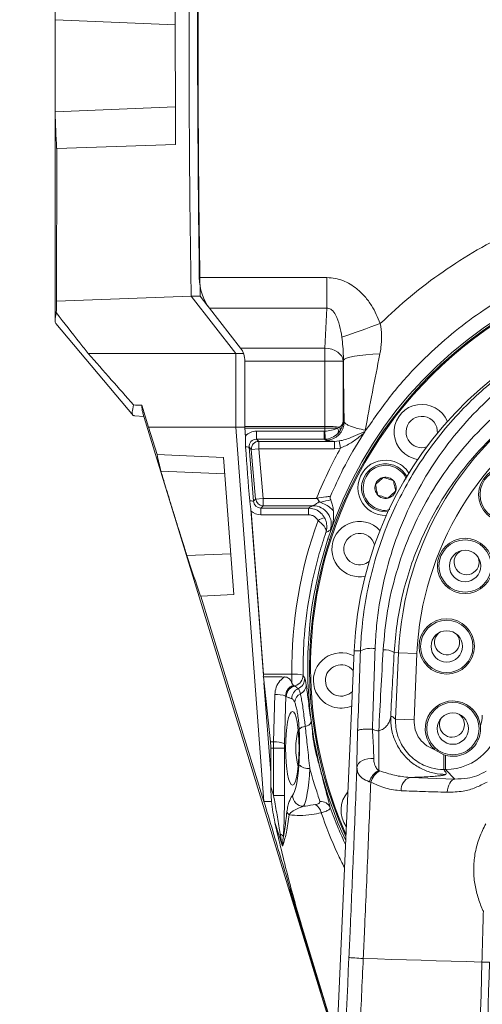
# Model space of a CAD drawing. Header units: millimetres. Extents: x 0 to 16820, y 0 to 11880.
# Tile 23 of 122: x 2530 to 2656, y 7948 to 8215. Entities that reach past the tile are written whole.
import ezdxf

# ---------------------------------------------------------------- set-up
doc = ezdxf.new("R2010")
doc.units = ezdxf.units.MM
doc.header["$LTSCALE"] = 20
doc.linetypes.add('PHANTOM', pattern=[12.7, 6.35, -1.27, 1.27, -1.27, 1.27, -1.27])

msp = doc.modelspace()

# ---------------------------------------------------------------- linework, layer by layer
at = {"color": 7, "linetype": 'Continuous', "lineweight": 0}
for p, q in [((2572.3, 8223.89), (2572.4, 8181.1)), ((2539.78, 8220.26), (2539.78, 8133.44)), ((2572.4, 8181.1), (2540.22, 8180.08)), ((2540.2, 8138.65), (2540.22, 8180.08)), ((2576.67, 8139.99), (2540.2, 8138.65)), ((2579.1, 8140.04), (2576.67, 8139.99)), ((2576.67, 8139.99), (2588.8, 8124.47)), ((2581.24, 8137.3), (2579.1, 8140.04)), ((2581.64, 8136.75), (2590.1, 8125.93)), ((2539.98, 8132.61), (2561.05, 8107.6)), ((2588.8, 8124.47), (2548.79, 8124.47)), ((2590.87, 8124.51), (2588.8, 8124.47)), ((2588.8, 8124.47), (2588.8, 8104.47)), ((2591.23, 8104.47), (2591.23, 8122.81)), ((2591.24, 8122.39), (2591.24, 8104.71)), ((2563.31, 8110.43), (2565.16, 8104.47)), ((2561.3, 8107.58), (2563.9, 8107.36)), ((2563.59, 8108.34), (2615.61, 7938.81)), ((2565.16, 8104.47), (2567.43, 8097.07)), ((2588.8, 8104.47), (2565.16, 8104.47)), ((2591.23, 8104.47), (2588.8, 8104.47)), ((2588.8, 8104.47), (2596.43, 8002.99)), ((2591.43, 8101.72), (2591.23, 8104.47)), ((2591.26, 8104.23), (2591.42, 8102.1)), ((2623.38, 8102.73), (2623.77, 8103.27)), ((2624.01, 8103.57), (2623.77, 8103.27)), ((2585.48, 8096.24), (2567.43, 8097.07)), ((2588.27, 8059.1), (2585.48, 8096.24)), ((2636.91, 8096.05), (2638.14, 8095.77)), ((2596.29, 8037.22), (2592.9, 8082.17)), ((2592.95, 8081.77), (2596.28, 8037.54)), ((2609.69, 8083.2), (2596.17, 8083.2)), ((2579.27, 8058.67), (2588.27, 8059.1)), ((2579.27, 8058.67), (2596.43, 8002.99)), ((2620.88, 8043.91), (2606.89, 7729.47)), ((2596.26, 8036.82), (2598.18, 8019.21)), ((2598.27, 8010.82), (2596.44, 8035.18)), ((2604.03, 8035.14), (2604.34, 8034.55)), ((2598.27, 8017.47), (2598.27, 8007.04)), ((2642.78, 8017.08), (2645.2, 8015.69)), ((2645.2, 8015.69), (2645.66, 8015.55)), ((2598.49, 8003.01), (2596.43, 8002.99)), ((2612, 7951.03), (2603.44, 7979.33)), ((2614.68, 7942.64), (2607.11, 7967.72))]:
    msp.add_line(p, q, dxfattribs=at)
at = {"color": 8, "linetype": 'Continuous', "lineweight": 0}
for p, q in [((2539.83, 8214.96), (2572.33, 8213.59)), ((2539.83, 8189.98), (2572.38, 8191.34)), ((2578.9, 8145.03), (2613.52, 8145.03)), ((2613.52, 8145.03), (2613.52, 8136.75)), ((2613.52, 8136.75), (2581.64, 8136.75)), ((2612.95, 8125.93), (2613.52, 8136.75)), ((2590.1, 8125.93), (2612.95, 8125.93)), ((2612.95, 8125.93), (2612.95, 8122.39)), ((2612.95, 8122.39), (2591.24, 8122.39)), ((2617.95, 8122.39), (2612.95, 8122.39)), ((2612.95, 8104.71), (2612.95, 8122.39)), ((2617.96, 8122.66), (2617.95, 8122.39)), ((2617.95, 8122.39), (2617.95, 8106.11)), ((2617.95, 8106.11), (2618.18, 8105.95)), ((2591.24, 8104.71), (2612.95, 8104.71)), ((2612.95, 8104.23), (2591.26, 8104.23)), ((2594.39, 8103.41), (2594.39, 8101.22)), ((2594.39, 8103.41), (2612.8, 8103.41)), ((2612.8, 8103.41), (2612.8, 8101.22)), ((2612.95, 8104.71), (2612.95, 8104.23)), ((2612.95, 8104.71), (2612.95, 8104.23)), ((2612.95, 8103.42), (2612.95, 8104.23)), ((2616.35, 8104.23), (2616.95, 8104.49)), ((2617.01, 8103.38), (2616.42, 8102.7)), ((2594.39, 8101.22), (2595, 8100.66)), ((2612.8, 8101.22), (2594.39, 8101.22)), ((2595, 8098.67), (2595, 8100.66)), ((2595, 8100.66), (2615.54, 8100.66)), ((2613.19, 8100.96), (2612.8, 8101.22)), ((2615.54, 8100.66), (2616.82, 8100.76)), ((2615.54, 8098.67), (2615.54, 8100.66)), ((2617.17, 8098.81), (2616.82, 8100.76)), ((2593, 8098.49), (2592.38, 8099.06)), ((2592.38, 8099.06), (2593.61, 8084.41)), ((2593, 8098.49), (2595, 8098.67)), ((2594.18, 8085.03), (2593, 8098.49)), ((2615.54, 8098.67), (2595, 8098.67)), ((2595, 8098.67), (2596.17, 8085.2)), ((2617.17, 8098.81), (2615.54, 8098.67)), ((2568.5, 8092.6), (2585.81, 8091.84)), ((2593.61, 8084.41), (2594.18, 8085.03)), ((2594.18, 8085.03), (2596.17, 8085.2)), ((2596.17, 8083.2), (2596.17, 8085.2)), ((2596.17, 8085.2), (2610.81, 8085.2)), ((2596.17, 8083.2), (2595.59, 8082.57)), ((2595.59, 8082.57), (2608.47, 8082.57)), ((2595.59, 8080.76), (2595.59, 8082.57)), ((2608.47, 8080.76), (2608.47, 8082.57)), ((2608.47, 8080.76), (2595.59, 8080.76)), ((2613.79, 8074.23), (2614.26, 8074.08)), ((2575.53, 8069.71), (2587.44, 8070.19)), ((2622.59, 8043.83), (2620.88, 8043.91)), ((2631.74, 8043.43), (2632.94, 8043.37)), ((2632.14, 8025.38), (2632.94, 8043.37)), ((2637.92, 8043.15), (2632.94, 8043.37)), ((2637.92, 8043.15), (2637.12, 8025.16)), ((2596.28, 8037.54), (2604.03, 8037.54)), ((2604.03, 8035.14), (2604.03, 8037.54)), ((2604.76, 8034.34), (2604.4, 8034.24)), ((2599.05, 8019.18), (2599.37, 8032.04)), ((2602.32, 8031.63), (2602, 8018.77)), ((2637.12, 8025.16), (2632.14, 8025.38)), ((2598.18, 8019.21), (2599.05, 8019.18)), ((2598.27, 8017.47), (2599.03, 8017.47)), ((2599.03, 8017.47), (2601.98, 8017.47)), ((2599.03, 8004.68), (2599.03, 8017.47)), ((2601.98, 8017.47), (2601.98, 8004.68)), ((2645.2, 8015.69), (2645.2, 8011.72)), ((2645.66, 8015.55), (2645.66, 8011.72)), ((2627.57, 8011.44), (2627.85, 8011.35)), ((2645.66, 8011.72), (2645.2, 8011.72)), ((2648.19, 8009.12), (2645.66, 8011.72)), ((2625.39, 8008.29), (2625, 8008.4)), ((2635.95, 8009.54), (2648.19, 8009.12)), ((2599.03, 8004.68), (2601.98, 8004.68)), ((2601.46, 7990.92), (2599.38, 7997.33)), ((2603.67, 7977.89), (2603.88, 7977.88)), ((2614.67, 7943.03), (2607.11, 7967.72)), ((2623.35, 7960.47), (2623.35, 7960.47)), ((2655.54, 7959.49), (2655.54, 7959.49)), ((2610.06, 7957.06), (2610.18, 7957.06))]:
    msp.add_line(p, q, dxfattribs=at)
at = {"color": 7, "linetype": 'Continuous', "lineweight": 0, "flags": 128}
for points in [[(2576.21, 8244.02), (2576.15, 8231.02), (2576.13, 8218.01), (2576.14, 8205.01), (2576.18, 8192), (2576.25, 8179), (2576.36, 8166), (2576.5, 8152.99), (2576.67, 8139.99)], [(2579.1, 8140.04), (2578.92, 8153.04), (2578.79, 8166.03), (2578.68, 8179.03), (2578.61, 8192.02), (2578.57, 8205.02), (2578.56, 8218.02), (2578.58, 8231.01), (2578.64, 8244.01)]]:
    msp.add_lwpolyline(points, dxfattribs=at)
at = {"color": 8, "linetype": 'Continuous', "lineweight": 0, "flags": 128}
for points in [[(2617.95, 8122.39), (2617.82, 8123.07), (2617.52, 8123.72), (2617.04, 8124.32), (2616.42, 8124.85), (2615.67, 8125.29), (2614.82, 8125.62), (2613.91, 8125.84), (2612.95, 8125.93)], [(2627.86, 8124.35), (2625.91, 8124.26), (2624.08, 8124.13), (2622.41, 8123.95), (2620.96, 8123.74), (2619.75, 8123.5), (2618.84, 8123.23), (2618.23, 8122.95), (2617.96, 8122.66)], [(2626.21, 8014.7), (2625.39, 8014.72), (2624.57, 8014.63), (2623.81, 8014.44), (2623.11, 8014.15), (2622.53, 8013.77), (2622.07, 8013.31), (2621.77, 8012.81), (2621.63, 8012.28)], [(2598.27, 8007.04), (2598.93, 8005), (2599.03, 8004.68)], [(2648.19, 8009.12), (2647.81, 8009.02), (2647.45, 8008.81), (2647.11, 8008.47), (2646.81, 8008.03), (2646.55, 8007.5), (2646.34, 8006.89), (2646.19, 8006.23), (2646.1, 8005.53)], [(2623.35, 7960.47), (2627.19, 7960.36), (2631.09, 7960.24), (2635.04, 7960.12), (2639.04, 7959.99), (2643.09, 7959.87), (2647.19, 7959.75), (2651.34, 7959.62), (2655.54, 7959.49)]]:
    msp.add_lwpolyline(points, dxfattribs=at)
at = {"color": 7, "linetype": 'Continuous', "lineweight": 0}
for centre, radius in [((2662.15, 8086.23), 7.5), ((2650.97, 8066.87), 7.5), ((2650.97, 8066.87), 4.25), ((2645.99, 8045.07), 7.5), ((2645.99, 8045.07), 4.25), ((2647.66, 8022.78), 4.25)]:
    msp.add_circle(centre, radius, dxfattribs=at)
at = {"color": 8, "linetype": 'Continuous', "lineweight": 0}
for centre in [(2662.15, 8086.23), (2650.97, 8066.87), (2645.99, 8045.07), (2647.66, 8022.78)]:
    msp.add_circle(centre, 7.1, dxfattribs=at)
at = {"color": 7, "linetype": 'Continuous', "lineweight": 30}
for centre, radius, start, end in [((2720.78, 7139.47), 1875.82, 300, 180), ((1820.78, 7139.47), 975.82, 25.3311, 79.6689)]:
    msp.add_arc(centre, radius, start, end, dxfattribs=at)
at = {"color": 7, "linetype": 'PHANTOM', "lineweight": 30}
msp.add_arc((2720.78, 7139.47), 1203.01, 352.93959, 127.06041, dxfattribs=at)
at = {"color": 7, "linetype": 'Continuous', "lineweight": 0}
for centre, radius, start, end in [((2720.78, 8039.47), 112, 335.7818, 204.2182), ((2720.78, 8039.47), 112.5, 342, 162), ((2720.78, 8039.47), 111.7, 336.0886, 162), ((2720.78, 8039.47), 100, 2.5473, 177.4527), ((2639.22, 8103.19), 7.5, 22.3297, 252), ((2639.22, 8103.19), 4.25, 355.8872, 252), ((2639.22, 8103.19), 4.25, 252, 288.1128), ((2629.4, 8088.06), 7.5, 72, 271.6703), ((2629.4, 8088.06), 7.5, 32.3297, 72), ((2629.4, 8088.06), 6.5, 27.8918, 162), ((2629.4, 8088.06), 6.5, 162, 276.1082), ((2629.4, 8088.06), 2.89, 102, 162), ((2629.4, 8088.06), 2.89, 42, 102), ((2629.4, 8088.06), 2.89, 342, 42), ((2629.4, 8088.06), 2.89, 162, 222), ((2629.4, 8088.06), 2.89, 282, 342), ((2629.4, 8088.06), 2.89, 222, 282), ((2622.35, 8071.45), 7.5, 42.3297, 252), ((2720.78, 8039.47), 112.5, 162, 204.7187), ((2720.78, 8039.47), 111.7, 162, 203.9114), ((2622.35, 8071.45), 4.25, 15.8872, 252), ((2651.39, 8067.91), 3.4, 114.7273, 21.5584), ((2622.35, 8071.45), 4.25, 252, 308.1128), ((2622.35, 8071.45), 7.5, 252, 281.6703), ((2646.09, 8046.19), 3.4, 131.8702, 38.7013), ((2617.35, 8035.85), 7.5, 62.4142, 252), ((2617.35, 8035.85), 4.25, 39.1326, 252), ((2617.35, 8035.85), 4.25, 252, 315.7728), ((2617.35, 8035.85), 7.5, 252, 292.4912), ((2647.66, 8022.78), 7.5, 5.6563, 229.4027), ((2647.42, 8023.87), 3.4, 149.013, 55.8441), ((2624.84, 8017.47), 19.77, 165.3295, 194.6705), ((2624.82, 8000.69), 7.5, 138.7681, 216.1373)]:
    msp.add_arc(centre, radius, start, end, dxfattribs=at)
at = {"color": 8, "linetype": 'Continuous', "lineweight": 0}
for centre, radius, start, end in [((2520.84, 8419.53), 306.27, 288.408, 290.4757), ((2720.78, 8039.47), 87.93, 119.9393, 177.4527), ((2720.78, 8039.47), 82.94, 119.9393, 177.4527), ((2613.18, 8105.96), 5.01, 270.1443, 359.8993), ((2486.35, 8096.51), 126.79, 2.1328, 3.1225), ((2615.18, 8103.41), 1.42, 330.131, 35.1243), ((2615.9, 8103.88), 1.21, 335.4797, 30.3071), ((2595, 8098.66), 2, 90.0912, 184.9088), ((2591.73, 8096.91), 2.25, 73.1087, 97.9145), ((2592.91, 8081.98), 2.53, 73.9835, 98.083), ((2596.18, 8085.21), 2, 185.0733, 269.9267), ((2609.68, 8078.2), 5.01, 340.9535, 89.7894), ((2614.63, 8073.46), 6.73, 105.2759, 121.5859), ((2625.5, 8038.39), 6.17, 79.8926, 118.106), ((2629.17, 8039.45), 4.74, 57.162, 95.1292), ((2604.85, 8028.55), 9.02, 76.0149, 95.1779), ((2604.02, 8037.27), 3.01, 285.9553, 0.6284), ((2604.49, 8036.38), 3, 294.104, 1.0885), ((2605.53, 8031.42), 3.04, 111.7872, 179.3119), ((2602.81, 8034.09), 1.6, 5.5644, 16.9295), ((2605.11, 8034.74), 2.77, 295.6026, 359.3315), ((2599.74, 8023.97), 8.08, 71.3889, 92.6188), ((2602.7, 8031.85), 0.447, 210.3243, 242.4258), ((2607.01, 8030.9), 3.03, 115.2866, 179.5957), ((2607.75, 8029.63), 2.99, 118.8408, 174.6559), ((2607.82, 8020.83), 2.56, 94.48, 135.8325), ((2607.4, 8025.46), 2.08, 276.118, 334.2821), ((2669.01, 8017.47), 69.98, 178.5951, 180.0027), ((2599.42, 8011.11), 8.08, 71.3862, 92.6191), ((2655.09, 8017.47), 53.11, 178.5951, 180.0027), ((2608.58, 8015.92), 3.95, 227.482, 274.1323), ((2630.67, 8006.56), 5.56, 120.5455, 161.9181), ((2637.18, 8006.24), 3.53, 110.4478, 184.6402), ((2607.23, 8004.79), 3.07, 182.1163, 267.9584), ((2608.58, 7999.39), 3.4, 9.8191, 56.7658), ((2611.81, 8000.23), 2.82, 23.3539, 94.6545), ((2604.12, 8000.8), 1.57, 200.1288, 238.4294), ((2600.35, 7992.72), 1.56, 30.6306, 71.2798)]:
    msp.add_arc(centre, radius, start, end, dxfattribs=at)
at = {"color": 7, "linetype": 'Continuous', "lineweight": 0}
for centre, major_axis, ratio, start_param, end_param in [((5703.57, 8214.47), (0, 4000), 0.781286, 1.562859, 1.588157), ((6100.78, 9096.91), (3553.05, 963), 0.246973, 3.07976, 3.090395), ((2588.27, 8145.24), (0, 12), 0.781286, 1.588157, 2.356194), ((6100.78, 6377.26), (3393.02, -2317.26), 0.466421, 3.434601, 3.436053), ((2587.33, 8122.39), (0, 5), 0.781286, 4.712389, 5.497787), ((2711.4, 10109.47), (2579.1, 0), 0.776372, 4.654055, 4.654936), ((2595.15, 8104.71), (0, 5), 0.781286, 1.570797, 1.666789), ((2587.56, 8132.58), (-22.45, 285.69), 0.004318, 4.542904, 4.594742), ((5936.21, 7575.8), (3369.54, -548.12), 0.141814, 3.196107, 3.204896), ((6543.37, 9693.97), (3953.18, 1663.61), 0.342653, 3.113034, 3.120949), ((2593.94, 8037.25), (0, 3), 0.781286, 4.567599, 4.808382), ((4300.84, 8037.25), (1775.36, -0.41), 0.001674, 3.424927, 3.436275), ((2584.1, 8017.47), (0, 15.11), 0.938259, 4.712389, 4.827845), ((6004.37, 7666.43), (3400.95, -315.46), 0.060672, 3.153896, 3.16068), ((6672.12, 10113.69), (3996.92, 2304.59), 0.400642, 3.054536, 3.057899)]:
    msp.add_ellipse(centre, major_axis=major_axis, ratio=ratio, start_param=start_param, end_param=end_param, dxfattribs=at)
at = {"color": 8, "linetype": 'Continuous', "lineweight": 0}
for centre, major_axis, ratio, start_param, end_param in [((2612.95, 8106.11), (5, 0.23), 0.577849, 5.611742, 6.204505), ((2612.95, 8106.11), (4.41, 2.44), 0.962741, 5.168857, 5.76162), ((2594.38, 8099.42), (3.83, 1.16), 0.995826, 1.274523, 2.109152), ((2612.81, 8106.4), (2.84, 0.97), 0.994796, 4.380812, 4.431104), ((2612.95, 8104.23), (5, -0.03), 0.096064, 0.645611, 1.571284), ((2612.43, 8000.37), (-0.53, -104.33), 0.095845, 3.141835, 3.142076), ((2612.96, 8106.11), (5, 0.21), 0.53743, 4.686664, 5.433263), ((2612.95, 8104.23), (5, 0), 0.000222, 0.82468, 1.571038), ((2612.43, 8000.37), (0.52, 103.86), 0.048143, 0.000242, 0.000484), ((2594.38, 8099.23), (1.96, 0.44), 0.99222, 1.348697, 3.00543), ((2612.81, 8106.21), (4.52, 2.14), 0.99658, 4.268968, 4.31926), ((2612.96, 8106.11), (4.42, 2.43), 0.959131, 4.244115, 4.990714), ((2595.61, 8084.59), (0.91, 1.8), 0.988272, 2.12456, 3.606973), ((2595.61, 8084.78), (1.72, 3.63), 0.994568, 2.857409, 3.580983), ((2720.78, 8039.16), (0, 116.76), 0.999987, 1.22088, 1.584734), ((2601.46, 7959.47), (18.56, 420), 0.051859, 4.865709, 4.91847), ((2597.47, 7959.64), (18.56, 416), 0.052356, 4.865753, 4.918514), ((2646.43, 7959.47), (18.6, 420), 0.051983, 1.370041, 1.423237), ((2649.42, 7959.33), (18.6, 417), 0.052356, 1.370074, 1.412576), ((2645.63, 8026.72), (-10.46, 10.77), 0.999109, 2.371694, 3.911491), ((2645.63, 8026.72), (6.99, -7.19), 0.99734, 0.474745, 0.769898), ((2603.75, 8017.47), (0, 13), 0.176327, 3.323359, 4.362485), ((2606.71, 8017.47), (0, 16), 0.143266, 3.323359, 4.362485)]:
    msp.add_ellipse(centre, major_axis=major_axis, ratio=ratio, start_param=start_param, end_param=end_param, dxfattribs=at)
at = {"color": 7, "linetype": 'Continuous', "lineweight": 0}
msp.add_ellipse((2604.14, 8017.47), major_axis=(0, 10), ratio=0.182584, dxfattribs=at)
for points, knots in [([(2539.83, 8189.98), (2539.82, 8190.18), (2539.82, 8190.65), (2539.81, 8191.78), (2539.8, 8193.25), (2539.8, 8194.93), (2539.79, 8196.73), (2539.79, 8199.15), (2539.79, 8202.28), (2539.79, 8205.86), (2539.79, 8209.16), (2539.8, 8211.65), (2539.81, 8213.41), (2539.82, 8214.4), (2539.83, 8214.81), (2539.83, 8214.96)], [0, 0, 0, 0, 0.059617, 0.136308, 0.212922, 0.274026, 0.335071, 0.397599, 0.495314, 0.593109, 0.690357, 0.798536, 0.877739, 0.957022, 1, 1, 1, 1]), ([(2781.63, 8138.77), (2778, 8140.86), (2770.73, 8145.04), (2759.06, 8149.77), (2747.9, 8153.04), (2737.41, 8154.99), (2727.73, 8155.98), (2718, 8156.16), (2708.28, 8155.53), (2698.63, 8154.06), (2689.12, 8151.78), (2679.83, 8148.72), (2670.85, 8144.89), (2662.24, 8140.31), (2654.03, 8135.01), (2646.3, 8129.05), (2638.54, 8121.92), (2630.9, 8113.53), (2626.31, 8106.89), (2624.01, 8103.57)], [0, 0, 0, 0, 0.070161, 0.1405324, 0.2106951, 0.2649551, 0.3194073, 0.3738596, 0.4281199, 0.482633, 0.5373416, 0.5920493, 0.6465615, 0.7009903, 0.7556155, 0.8102397, 0.8646671, 0.9323337, 1, 1, 1, 1]), ([(2540, 8132.64), (2539.89, 8132.87), (2539.65, 8133.34), (2539.96, 8134.75), (2540.13, 8135.48)], [0, 0, 0, 0, 0.477848, 1, 1, 1, 1]), ([(2548.79, 8124.47), (2548.02, 8125.44), (2545.12, 8129.11), (2542.24, 8132.78), (2540.13, 8135.48)], [0, 0, 0, 0, 0.264802, 1, 1, 1, 1]), ([(2561.04, 8110.53), (2559.03, 8112.81), (2554.95, 8117.45), (2550.87, 8122.1), (2548.79, 8124.47)], [0, 0, 0, 0, 0.491377, 1, 1, 1, 1]), ([(2561.04, 8110.53), (2560.9, 8109.84), (2560.63, 8108.45), (2560.78, 8107.62), (2561.19, 8107.68), (2561.31, 8107.7)], [0, 0, 0, 0, 0.417517, 0.834969, 1, 1, 1, 1]), ([(2563.63, 8108.36), (2563.59, 8108.46), (2563.41, 8108.88), (2563.35, 8109.76), (2563.31, 8110.43)], [0, 0, 0, 0, 0.245081, 1, 1, 1, 1]), ([(2623.91, 8103.71), (2623.91, 8103.7), (2623.94, 8103.66), (2623.98, 8103.61), (2624.01, 8103.57)], [0, 0, 0, 0, 0.088926, 1, 1, 1, 1]), ([(2591.42, 8099.14), (2591.41, 8099.63), (2591.4, 8100.62), (2591.41, 8101.61), (2591.42, 8102.1)], [0, 0, 0, 0, 0.499016, 1, 1, 1, 1]), ([(2623.38, 8102.73), (2621.46, 8099.56), (2618.15, 8094.07), (2615.55, 8088.22), (2614.46, 8085.76)], [0, 0, 0, 0, 0.579284, 1, 1, 1, 1]), ([(2575.53, 8069.71), (2575.45, 8069.93), (2575.24, 8070.58), (2574.77, 8072.07), (2574.15, 8074.07), (2573.5, 8076.17), (2572.92, 8078.04), (2572.34, 8079.92), (2571.65, 8082.14), (2571.06, 8084.09), (2570.37, 8086.35), (2569.72, 8088.48), (2569.14, 8090.4), (2568.79, 8091.57), (2568.59, 8092.25), (2568.53, 8092.49), (2568.5, 8092.6)], [0, 0, 0, 0, 0.054109, 0.15867, 0.263114, 0.333812, 0.40443, 0.460152, 0.515816, 0.609545, 0.63244, 0.727562, 0.822388, 0.884959, 0.947607, 1, 1, 1, 1]), ([(2628.8, 8090.88), (2628.41, 8090.53), (2627.7, 8089.89), (2626.98, 8089.25), (2626.65, 8088.95)], [0, 0, 0, 0, 0.534747, 1, 1, 1, 1]), ([(2631.54, 8089.99), (2631.05, 8090.15), (2630.14, 8090.45), (2629.22, 8090.74), (2628.8, 8090.88)], [0, 0, 0, 0, 0.5347467, 1, 1, 1, 1]), ([(2632.14, 8087.16), (2632.04, 8087.67), (2631.84, 8088.61), (2631.64, 8089.55), (2631.54, 8089.99)], [0, 0, 0, 0, 0.534747, 1, 1, 1, 1]), ([(2626.65, 8088.95), (2626.76, 8088.44), (2626.96, 8087.5), (2627.16, 8086.56), (2627.25, 8086.12)], [0, 0, 0, 0, 0.534747, 1, 1, 1, 1]), ([(2630, 8085.23), (2630.38, 8085.58), (2631.1, 8086.22), (2631.81, 8086.87), (2632.14, 8087.16)], [0, 0, 0, 0, 0.534747, 1, 1, 1, 1]), ([(2592.95, 8081.77), (2592.88, 8082.22), (2592.74, 8083.12), (2592.62, 8084.03), (2592.56, 8084.48)], [0, 0, 0, 0, 0.500611, 1, 1, 1, 1]), ([(2610.81, 8085.2), (2610.77, 8085.23), (2610.72, 8085.25), (2610.67, 8085.27), (2610.67, 8085.28)], [0, 0, 0, 0, 0.892394, 1, 1, 1, 1]), ([(2610.81, 8085.2), (2610.87, 8085.16), (2611.09, 8084.99), (2611.26, 8084.63), (2611.4, 8084.39), (2611.45, 8084.3)], [0, 0, 0, 0, 0.205649, 0.715049, 1, 1, 1, 1]), ([(2614.52, 8084.77), (2614.48, 8084.86), (2614.38, 8085.05), (2614.35, 8085.38), (2614.4, 8085.62), (2614.45, 8085.74), (2614.46, 8085.76)], [0, 0, 0, 0, 0.271588, 0.615673, 0.959622, 1, 1, 1, 1]), ([(2614.52, 8084.77), (2614.68, 8084.39), (2615.03, 8083.59), (2615.18, 8082.57), (2615.24, 8081.97), (2615.25, 8081.81)], [0, 0, 0, 0, 0.411484, 0.841746, 1, 1, 1, 1]), ([(2627.25, 8086.12), (2627.74, 8085.97), (2628.66, 8085.67), (2629.57, 8085.37), (2630, 8085.23)], [0, 0, 0, 0, 0.534747, 1, 1, 1, 1]), ([(2611.45, 8084.3), (2611.47, 8084.28), (2611.51, 8084.22), (2611.59, 8084.18), (2611.64, 8084.16), (2611.66, 8084.15)], [0, 0, 0, 0, 0.351325, 0.802403, 1, 1, 1, 1]), ([(2611.66, 8084.15), (2612.18, 8083.94), (2613.22, 8083.52), (2614.47, 8082.66), (2615.02, 8082.07), (2615.25, 8081.81)], [0, 0, 0, 0, 0.362803, 0.72559, 1, 1, 1, 1]), ([(2615.25, 8081.81), (2615.3, 8081.06), (2615.39, 8079.55), (2615.03, 8078.08), (2614.85, 8077.33)], [0, 0, 0, 0, 0.494019, 1, 1, 1, 1]), ([(2602, 8036.78), (2602.21, 8036.77), (2602.63, 8036.74), (2603.17, 8036.46), (2603.61, 8035.98), (2603.87, 8035.51), (2603.99, 8035.23), (2604.03, 8035.14)], [0, 0, 0, 0, 0.207618, 0.417485, 0.595259, 0.875126, 1, 1, 1, 1]), ([(2604.34, 8034.55), (2604.4, 8034.47), (2604.48, 8034.37), (2604.6, 8034.34), (2604.66, 8034.33), (2604.69, 8034.34), (2604.72, 8034.34), (2604.75, 8034.35), (2604.78, 8034.36), (2604.81, 8034.37), (2604.83, 8034.38), (2604.85, 8034.38), (2604.85, 8034.38)], [0, 0, 0, 0, 0.5751728, 0.7362751, 0.8169796, 0.8474671, 0.8782237, 0.8973685, 0.916561, 0.9414399, 0.98588, 1, 1, 1, 1]), ([(2604.85, 8034.38), (2604.82, 8034.37), (2604.79, 8034.36), (2604.76, 8034.34), (2604.76, 8034.34)], [0, 0, 0, 0, 0.935083, 1, 1, 1, 1]), ([(2609.3, 8024.36), (2609.41, 8023.36), (2609.63, 8021.38), (2610, 8018.24), (2610.81, 8015.04), (2611.44, 8012.82), (2611.76, 8011.71)], [0, 0, 0, 0, 0.232452, 0.464834, 0.731985, 1, 1, 1, 1]), ([(2645.66, 8015.55), (2646.5, 8015.4), (2648.17, 8015.11), (2650.68, 8015.76), (2652.83, 8017.14), (2654.38, 8019.15), (2655.18, 8021.38), (2655.14, 8022.87), (2655.13, 8023.52)], [0, 0, 0, 0, 0.174908, 0.349149, 0.521651, 0.69355, 0.867158, 1, 1, 1, 1]), ([(2598.27, 8007.04), (2598.32, 8005.7), (2598.41, 8003.39), (2598.82, 8000.14), (2599.2, 7998.27), (2599.38, 7997.33)], [0, 0, 0, 0, 0.405077, 0.701241, 1, 1, 1, 1]), ([(2596.43, 8002.99), (2598.03, 7997.69), (2601.21, 7987.08), (2604.59, 7975.85), (2606.38, 7969.92), (2606.57, 7969.3)], [0, 0, 0, 0, 0.472013, 0.944026, 1, 1, 1, 1]), ([(2599.38, 7997.33), (2600.56, 7992.33), (2602.92, 7982.31), (2605.71, 7972.59), (2607.11, 7967.72)], [0, 0, 0, 0, 0.499472, 1, 1, 1, 1]), ([(2610.06, 7957.06), (2610.01, 7957.19), (2609.82, 7957.8), (2609.4, 7959.14), (2608.79, 7961.09), (2608.18, 7963.06), (2607.5, 7965.27), (2606.79, 7967.59), (2606.11, 7969.82), (2605.49, 7971.85), (2604.82, 7974.02), (2604.3, 7975.73), (2603.99, 7976.79), (2603.75, 7977.58), (2603.7, 7977.77), (2603.67, 7977.89)], [0, 0, 0, 0, 0.030688, 0.135813, 0.240795, 0.308409, 0.375947, 0.48378, 0.538326, 0.592831, 0.685746, 0.776219, 0.839099, 0.902056, 1, 1, 1, 1])]:
    msp.add_open_spline(points, degree=3, knots=knots, dxfattribs=at)
at = {"color": 8, "linetype": 'Continuous', "lineweight": 0}
for points, knots in [([(2627.97, 8132.61), (2630.67, 8135.11), (2636.06, 8140.11), (2644.9, 8146.74), (2654.25, 8152.69), (2664.13, 8157.85), (2674.46, 8162.18), (2685.11, 8165.65), (2696, 8168.21), (2707.08, 8169.82), (2718.28, 8170.5), (2729.49, 8170.25), (2740.43, 8169.07), (2751.05, 8167.03), (2761.28, 8164.18), (2771.29, 8160.58), (2777.67, 8157.53), (2780.86, 8156.01)], [0, 0, 0, 0, 0.066783, 0.133681, 0.200463, 0.268109, 0.335995, 0.40388, 0.471524, 0.539231, 0.60718, 0.675129, 0.742836, 0.807024, 0.871417, 0.935811, 1, 1, 1, 1]), ([(2613.52, 8145.03), (2614.26, 8144.99), (2615.73, 8144.9), (2617.85, 8144.28), (2619.83, 8143.31), (2621.87, 8141.89), (2623.84, 8139.95), (2626.15, 8136.87), (2627.26, 8134.27), (2627.97, 8132.61)], [0, 0, 0, 0, 0.108612, 0.217269, 0.325363, 0.433552, 0.583403, 0.733477, 1, 1, 1, 1]), ([(2622.59, 8043.83), (2622.7, 8045.99), (2622.97, 8051.02), (2624.13, 8058.84), (2626.09, 8067.3), (2628.82, 8075.62), (2632.2, 8083.51), (2636.14, 8090.87), (2640.57, 8097.75), (2645.61, 8104.3), (2651.03, 8110.24), (2656.72, 8115.55), (2662.62, 8120.27), (2668.95, 8124.58), (2675.53, 8128.34), (2682.24, 8131.52), (2689.1, 8134.17), (2696.23, 8136.3), (2704, 8138.04), (2709.42, 8138.65), (2712.34, 8138.98)], [0, 0, 0, 0, 0.045054, 0.105372, 0.165693, 0.227853, 0.290014, 0.34739, 0.404767, 0.463649, 0.522531, 0.575222, 0.627912, 0.681865, 0.735816, 0.786151, 0.836483, 0.888112, 0.93974, 1, 1, 1, 1]), ([(2617.55, 8128.93), (2617.38, 8129.97), (2617.04, 8132.02), (2616.18, 8134.54), (2615.14, 8136.08), (2614.32, 8136.62), (2613.87, 8136.76), (2613.6, 8136.75), (2613.52, 8136.75)], [0, 0, 0, 0, 0.349004, 0.684387, 0.8662, 0.921813, 0.977984, 1, 1, 1, 1]), ([(2709.68, 8136.38), (2707.88, 8136.13), (2702.93, 8135.45), (2694.98, 8133.54), (2686.01, 8130.45), (2677.31, 8126.43), (2669, 8121.48), (2661.16, 8115.64), (2653.77, 8108.86), (2646.97, 8101.11), (2640.9, 8092.43), (2635.71, 8082.97), (2631.56, 8072.76), (2628.55, 8061.92), (2627, 8052.41), (2626.69, 8046.55), (2626.58, 8044.47)], [0, 0, 0, 0, 0.039406, 0.10844, 0.177691, 0.246752, 0.319234, 0.391924, 0.464432, 0.543723, 0.623244, 0.702543, 0.786207, 0.870136, 0.953783, 1, 1, 1, 1]), ([(2627.97, 8132.61), (2628.12, 8131.54), (2628.42, 8129.36), (2628.26, 8126.58), (2627.96, 8124.92), (2627.86, 8124.35)], [0, 0, 0, 0, 0.388955, 0.789048, 1, 1, 1, 1]), ([(2628.75, 8044.17), (2629.06, 8047.69), (2629.69, 8054.74), (2632.14, 8065.02), (2635.62, 8074.93), (2640.23, 8084.34), (2645.84, 8093.15), (2652.46, 8101.34), (2660.07, 8108.79), (2668.59, 8115.39), (2677.03, 8120.49), (2685.11, 8124.28), (2692.6, 8127.05), (2700.33, 8129.17), (2705.68, 8130.15), (2708.42, 8130.52), (2708.5, 8130.53)], [0, 0, 0, 0, 0.082914, 0.166103, 0.249035, 0.331718, 0.414651, 0.497334, 0.581934, 0.666806, 0.751373, 0.812926, 0.874737, 0.93653, 0.998057, 1, 1, 1, 1]), ([(2617.96, 8122.66), (2617.97, 8123.02), (2617.99, 8125.16), (2617.75, 8127.22), (2617.55, 8128.93)], [0, 0, 0, 0, 0.16982, 1, 1, 1, 1]), ([(2618.18, 8105.95), (2618.16, 8107.2), (2618.1, 8110.54), (2618.02, 8116.1), (2617.98, 8120.47), (2617.96, 8122.66)], [0, 0, 0, 0, 0.229847, 0.613684, 1, 1, 1, 1]), ([(2627.86, 8124.35), (2627.17, 8120.88), (2625.78, 8113.9), (2624.53, 8107.12), (2623.91, 8103.71)], [0, 0, 0, 0, 0.4973754, 1, 1, 1, 1]), ([(2676.9, 8115.67), (2674.88, 8114.47), (2670.84, 8112.08), (2665.15, 8107.89), (2659.75, 8103.28), (2654.66, 8098.13), (2649.93, 8092.52), (2645.6, 8086.39), (2641.77, 8079.86), (2638.51, 8073.01), (2635.87, 8065.96), (2633.84, 8058.69), (2632.37, 8051.17), (2631.95, 8046.01), (2631.74, 8043.43)], [0, 0, 0, 0, 0.0784461, 0.1568952, 0.2373389, 0.3177845, 0.4018612, 0.4859384, 0.5723235, 0.6587075, 0.7428005, 0.8268914, 0.9134472, 1, 1, 1, 1]), ([(2618.18, 8105.95), (2618.2, 8105.92), (2618.26, 8105.74), (2618.57, 8105.42), (2619.56, 8104.85), (2621.25, 8104.24), (2623.14, 8103.86), (2623.91, 8103.71)], [0, 0, 0, 0, 0.0448208, 0.232892, 0.4209776, 0.7647062, 1, 1, 1, 1]), ([(2616.82, 8100.76), (2617.37, 8100.87), (2618.47, 8101.1), (2620.36, 8101.8), (2622.01, 8102.53), (2623.26, 8103.11), (2623.69, 8103.24), (2623.77, 8103.27)], [0, 0, 0, 0, 0.217145, 0.435271, 0.811652, 0.96212, 1, 1, 1, 1]), ([(2615.54, 8100.66), (2615.32, 8100.68), (2614.61, 8100.73), (2613.74, 8100.82), (2613.3, 8100.9), (2613.21, 8100.95), (2613.19, 8100.96)], [0, 0, 0, 0, 0.167371, 0.534173, 0.910942, 1, 1, 1, 1]), ([(2623.38, 8102.73), (2623.11, 8102.51), (2622.03, 8101.66), (2620.11, 8100.12), (2618.16, 8099.25), (2617.17, 8098.81)], [0, 0, 0, 0, 0.143868, 0.566207, 1, 1, 1, 1]), ([(2610.67, 8085.28), (2611.79, 8087.91), (2613.76, 8092.52), (2616.15, 8096.92), (2617.17, 8098.81)], [0, 0, 0, 0, 0.571231, 1, 1, 1, 1]), ([(2634.94, 8090.45), (2634.91, 8090.57), (2634.68, 8091.47), (2633.41, 8092.8), (2631.35, 8094.01), (2628.9, 8094.3), (2626.57, 8093.63), (2624.6, 8092.13), (2623.93, 8090.67), (2623.6, 8089.94)], [0, 0, 0, 0, 0.0269091, 0.1890909, 0.3512727, 0.5134545, 0.6756364, 0.8378182, 1, 1, 1, 1]), ([(2623.6, 8089.94), (2623.44, 8089.15), (2623.12, 8087.58), (2623.83, 8085.21), (2625.33, 8083.29), (2627.45, 8082.15), (2629.34, 8081.77), (2630.33, 8082.09), (2630.55, 8082.16)], [0, 0, 0, 0, 0.188931, 0.377862, 0.566794, 0.755725, 0.944656, 1, 1, 1, 1]), ([(2610.67, 8085.28), (2611.55, 8085.38), (2612.88, 8085.53), (2614.06, 8085.7), (2614.46, 8085.76)], [0, 0, 0, 0, 0.659076, 1, 1, 1, 1]), ([(2611.66, 8084.15), (2611.74, 8084.17), (2612.72, 8084.44), (2613.65, 8084.61), (2614.52, 8084.77)], [0, 0, 0, 0, 0.0781811, 1, 1, 1, 1]), ([(2608.47, 8082.57), (2608.6, 8082.64), (2609.01, 8082.85), (2609.42, 8083.06), (2609.69, 8083.2)], [0, 0, 0, 0, 0.327273, 1, 1, 1, 1]), ([(2612.85, 8079.95), (2612.79, 8080.05), (2612.46, 8080.64), (2611.62, 8081.56), (2610.14, 8082.41), (2609.03, 8082.52), (2608.47, 8082.57)], [0, 0, 0, 0, 0.066152, 0.376918, 0.688574, 1, 1, 1, 1]), ([(2609.69, 8083.2), (2609.76, 8083.23), (2609.83, 8083.25), (2610.1, 8083.4), (2610.5, 8083.66), (2611.03, 8084.02), (2611.36, 8084.25), (2611.45, 8084.3)], [0, 0, 0, 0, 0.212672, 0.253453, 0.544372, 0.887734, 1, 1, 1, 1]), ([(2611.1, 8079.19), (2611.06, 8079.25), (2610.87, 8079.6), (2610.36, 8080.16), (2609.47, 8080.67), (2608.81, 8080.73), (2608.47, 8080.76)], [0, 0, 0, 0, 0.066245, 0.377099, 0.688568, 1, 1, 1, 1]), ([(2611.1, 8079.19), (2611.12, 8079.17), (2611.45, 8078.93), (2611.83, 8078.61), (2612.41, 8078.04), (2612.79, 8077.59), (2613.12, 8077.02), (2613.29, 8076.52), (2613.29, 8076.16), (2613.24, 8075.99), (2613.24, 8075.99)], [0, 0, 0, 0, 0.017535, 0.24298, 0.291024, 0.52697, 0.631877, 0.809246, 0.997755, 1, 1, 1, 1]), ([(2613.24, 8075.99), (2613.24, 8076), (2613.25, 8076.01), (2613.26, 8076.04), (2613.28, 8076.12), (2613.33, 8076.29), (2613.44, 8076.76), (2613.52, 8077.66), (2613.36, 8078.8), (2613.04, 8079.6), (2612.86, 8079.93), (2612.85, 8079.95)], [0, 0, 0, 0, 0.003382, 0.01148, 0.026758, 0.062506, 0.147858, 0.387996, 0.731375, 0.984738, 1, 1, 1, 1]), ([(2614.41, 8076.56), (2614.14, 8076.43), (2613.75, 8076.24), (2613.36, 8076.05), (2613.24, 8075.99)], [0, 0, 0, 0, 0.69799, 1, 1, 1, 1]), ([(2614.85, 8077.33), (2614.79, 8077.21), (2614.58, 8076.77), (2614.48, 8076.65), (2614.41, 8076.56)], [0, 0, 0, 0, 0.275266, 1, 1, 1, 1]), ([(2613.24, 8075.99), (2612.62, 8074.1), (2610.76, 8068.41), (2608.55, 8058.63), (2607.13, 8047.56), (2607.06, 8040.42), (2607.03, 8037.31)], [0, 0, 0, 0, 0.151764, 0.455605, 0.76284, 1, 1, 1, 1]), ([(2599.37, 8032.04), (2599.45, 8032.7), (2599.62, 8034.03), (2600.61, 8035.69), (2601.57, 8036.44), (2602, 8036.78)], [0, 0, 0, 0, 0.354307, 0.708292, 1, 1, 1, 1]), ([(2607.03, 8037.31), (2607.14, 8037.1), (2607.29, 8036.81), (2607.45, 8036.53), (2607.49, 8036.44)], [0, 0, 0, 0, 0.705791, 1, 1, 1, 1]), ([(2607.49, 8036.44), (2607.55, 8036.29), (2607.67, 8035.97), (2607.8, 8035.2), (2607.88, 8034.73), (2607.88, 8034.71)], [0, 0, 0, 0, 0.484352, 0.982104, 1, 1, 1, 1]), ([(2604.4, 8034.24), (2604.35, 8034.25), (2604.25, 8034.26), (2604.05, 8034.28), (2603.86, 8034.24), (2603.65, 8034.16), (2603.33, 8033.95), (2602.87, 8033.46), (2602.42, 8032.66), (2602.35, 8031.97), (2602.32, 8031.63)], [0, 0, 0, 0, 0.110876, 0.19341, 0.243079, 0.272927, 0.358949, 0.511734, 0.755863, 1, 1, 1, 1]), ([(2604.76, 8034.34), (2604.91, 8034.23), (2605.08, 8034.09), (2605.36, 8033.89), (2605.52, 8033.77), (2605.67, 8033.68), (2605.72, 8033.64)], [0, 0, 0, 0, 0.472204, 0.548561, 0.853951, 1, 1, 1, 1]), ([(2607.88, 8034.71), (2607.9, 8034.6), (2607.98, 8034.06), (2608.14, 8032.84), (2608.4, 8030.82), (2608.71, 8028.41), (2609.01, 8026.25), (2609.22, 8024.92), (2609.27, 8024.55)], [0, 0, 0, 0, 0.0510754, 0.2634789, 0.4758999, 0.695798, 0.9156335, 1, 1, 1, 1]), ([(2603.98, 8030.92), (2603.91, 8030.95), (2603.69, 8031.01), (2603.43, 8031.1), (2603.01, 8031.25), (2602.73, 8031.36), (2602.49, 8031.46)], [0, 0, 0, 0, 0.143808, 0.444458, 0.51962, 1, 1, 1, 1]), ([(2605.72, 8033.64), (2605.72, 8033.64), (2605.82, 8033.56), (2606.01, 8033.26), (2606.2, 8032.61), (2606.31, 8032.25)], [0, 0, 0, 0, 0.044012, 0.466824, 1, 1, 1, 1]), ([(2606.31, 8032.25), (2606.4, 8031.85), (2606.58, 8031.04), (2606.86, 8029.36), (2607.14, 8027.37), (2607.39, 8025.35), (2607.55, 8023.95), (2607.62, 8023.38)], [0, 0, 0, 0, 0.209966, 0.425998, 0.635952, 0.85199, 1, 1, 1, 1]), ([(2604.77, 8029.91), (2604.64, 8030.19), (2604.38, 8030.72), (2604.11, 8030.86), (2603.98, 8030.92)], [0, 0, 0, 0, 0.533683, 1, 1, 1, 1]), ([(2605.98, 8022.61), (2605.94, 8023.19), (2605.86, 8024.42), (2605.66, 8026.13), (2605.41, 8027.68), (2605.11, 8028.99), (2604.89, 8029.6), (2604.77, 8029.91)], [0, 0, 0, 0, 0.179158, 0.380642, 0.588699, 0.791354, 1, 1, 1, 1]), ([(2627.57, 8022.17), (2627.88, 8022.27), (2628.23, 8022.39), (2628.89, 8022.76), (2629.58, 8023.32), (2630.29, 8024.27), (2630.68, 8025.2), (2630.76, 8025.79), (2630.8, 8026)], [0, 0, 0, 0, 0.147573, 0.1722, 0.372262, 0.602899, 0.857196, 1, 1, 1, 1]), ([(2630.8, 8026), (2630.93, 8026.06), (2631.19, 8026.17), (2631.62, 8025.65), (2631.94, 8025.48), (2632.14, 8025.38)], [0, 0, 0, 0, 0.279377, 0.559745, 1, 1, 1, 1]), ([(2645.76, 8010.35), (2644.71, 8010.42), (2642.54, 8010.56), (2639.35, 8011.68), (2636.36, 8013.52), (2633.81, 8016.1), (2631.96, 8019.22), (2630.87, 8022.61), (2630.82, 8024.89), (2630.8, 8026)], [0, 0, 0, 0, 0.130529, 0.269997, 0.415553, 0.563456, 0.716404, 0.863039, 1, 1, 1, 1]), ([(2607.62, 8023.38), (2607.71, 8022.59), (2607.89, 8020.98), (2608.17, 8018.34), (2608.48, 8015.55), (2608.71, 8013.4), (2608.84, 8012.23), (2608.86, 8011.98)], [0, 0, 0, 0, 0.214357, 0.434169, 0.679601, 0.931962, 1, 1, 1, 1]), ([(2645.2, 8011.72), (2645.2, 8011.72), (2644.05, 8011.72), (2642.16, 8011.97), (2639.68, 8012.87), (2637.76, 8013.97), (2636.04, 8015.38), (2634.6, 8017.04), (2633.44, 8018.94), (2632.63, 8020.99), (2632.16, 8023.16), (2632.1, 8024.63), (2632.14, 8025.38), (2632.14, 8025.38)], [0, 0, 0, 0, 0.000003, 0.164257, 0.267422, 0.373589, 0.47658, 0.582552, 0.685365, 0.791145, 0.894077, 0.999997, 1, 1, 1, 1]), ([(2637.12, 8025.16), (2637.17, 8024.24), (2637.27, 8022.42), (2638.56, 8019.95), (2640.44, 8018.05), (2642.03, 8017.39), (2642.78, 8017.08)], [0, 0, 0, 0, 0.256926, 0.513828, 0.771287, 1, 1, 1, 1]), ([(2605.91, 8013.01), (2605.96, 8013.88), (2606.06, 8015.65), (2606.1, 8018.21), (2606.08, 8020.57), (2606.01, 8021.93), (2605.98, 8022.61)], [0, 0, 0, 0, 0.280454, 0.569071, 0.781683, 1, 1, 1, 1]), ([(2621.63, 8012.28), (2621.63, 8013.06), (2621.64, 8014.63), (2621.69, 8017.92), (2621.78, 8020.57), (2621.83, 8022.23)], [0, 0, 0, 0, 0.267752, 0.541928, 1, 1, 1, 1]), ([(2625.82, 8022.66), (2625.82, 8022.66), (2625.93, 8021.32), (2626.06, 8019.23), (2626.16, 8016.59), (2626.19, 8015.33), (2626.21, 8014.7)], [0, 0, 0, 0, 0.000007, 0.459386, 0.726413, 1, 1, 1, 1]), ([(2625.82, 8022.66), (2625.95, 8022.6), (2626.5, 8022.33), (2627.11, 8022.24), (2627.57, 8022.17)], [0, 0, 0, 0, 0.233526, 1, 1, 1, 1]), ([(2627.57, 8011.44), (2627.57, 8011.63), (2627.57, 8012.53), (2627.57, 8014.66), (2627.57, 8018.16), (2627.57, 8020.83), (2627.57, 8022.17)], [0, 0, 0, 0, 0.08128, 0.38752, 0.69376, 1, 1, 1, 1]), ([(2626.21, 8014.7), (2626.23, 8014.34), (2626.28, 8013.43), (2626.66, 8012.3), (2627.25, 8011.65), (2627.57, 8011.44), (2627.57, 8011.44)], [0, 0, 0, 0, 0.27459, 0.703442, 0.999989, 1, 1, 1, 1]), ([(2611.58, 8003.04), (2611.41, 8003.62), (2611.1, 8004.65), (2610.42, 8006.75), (2609.69, 8009.1), (2609.15, 8010.97), (2608.86, 8011.98)], [0, 0, 0, 0, 0.281445, 0.50287, 0.731009, 1, 1, 1, 1]), ([(2611.76, 8011.71), (2612.04, 8010.54), (2612.56, 8008.38), (2613.28, 8005.66), (2613.93, 8003.21), (2614.23, 8002.01), (2614.4, 8001.35)], [0, 0, 0, 0, 0.2676948, 0.4885646, 0.7161336, 1, 1, 1, 1]), ([(2619.47, 7960.76), (2619.58, 7963.28), (2620.01, 7972.73), (2620.72, 7989.32), (2621.31, 8003.97), (2621.61, 8011.67), (2621.63, 8012.28)], [0, 0, 0, 0, 0.146579, 0.549601, 0.964347, 1, 1, 1, 1]), ([(2625, 8008.4), (2624.31, 8008.68), (2623.18, 8009.13), (2622.28, 8010.09), (2621.75, 8011.06), (2621.67, 8011.86), (2621.63, 8012.28)], [0, 0, 0, 0, 0.332334, 0.539426, 0.752898, 1, 1, 1, 1]), ([(2627.85, 8011.35), (2629.17, 8010.9), (2631.83, 8009.99), (2634.57, 8009.69), (2635.95, 8009.54)], [0, 0, 0, 0, 0.497307, 1, 1, 1, 1]), ([(2645.76, 8010.35), (2645.64, 8010.29), (2645.4, 8010.18), (2644.35, 8010.02), (2642.91, 8009.87), (2641.03, 8009.74), (2638.74, 8009.63), (2636.91, 8009.57), (2635.95, 8009.54)], [0, 0, 0, 0, 0.1795268, 0.342655, 0.5057764, 0.6654763, 0.8251624, 1, 1, 1, 1]), ([(2645.2, 8011.72), (2645.24, 8011.59), (2645.31, 8011.33), (2645.71, 8010.98), (2645.94, 8010.65), (2645.82, 8010.45), (2645.76, 8010.35)], [0, 0, 0, 0, 0.279937, 0.560498, 0.780568, 1, 1, 1, 1]), ([(2648.19, 8009.12), (2649.32, 8009.14), (2651.29, 8009.18), (2654.17, 8009.93), (2655.82, 8010.79), (2656.65, 8011.23)], [0, 0, 0, 0, 0.402929, 0.697385, 1, 1, 1, 1]), ([(2625.39, 8008.29), (2625.13, 8001.98), (2624.6, 7988.64), (2623.91, 7972.67), (2623.47, 7963.04), (2623.35, 7960.47), (2623.35, 7960.47)], [0, 0, 0, 0, 0.396418, 0.839132, 0.999999, 1, 1, 1, 1]), ([(2633.66, 8005.95), (2632.24, 8006.11), (2629.34, 8006.44), (2626.72, 8007.67), (2625.39, 8008.29)], [0, 0, 0, 0, 0.491445, 1, 1, 1, 1]), ([(2656.92, 8008.31), (2655.89, 8007.77), (2653.8, 8006.66), (2650.13, 8005.65), (2647.56, 8005.57), (2646.1, 8005.53)], [0, 0, 0, 0, 0.296487, 0.602301, 1, 1, 1, 1]), ([(2600.85, 7994.2), (2600.8, 7994.56), (2600.5, 7996.48), (2599.89, 7999.98), (2599.32, 8003.11), (2599.03, 8004.68)], [0, 0, 0, 0, 0.104198, 0.550995, 1, 1, 1, 1]), ([(2601.98, 8004.68), (2601.98, 8003.01), (2601.97, 8000.49), (2601.88, 7997.16), (2601.8, 7995.09), (2601.72, 7993.9), (2601.69, 7993.52)], [0, 0, 0, 0, 0.441209, 0.665057, 0.890716, 1, 1, 1, 1]), ([(2602.65, 8000.26), (2602.73, 8000.81), (2602.91, 8002), (2603.3, 8003.11), (2603.72, 8004.09), (2604.02, 8004.48), (2604.17, 8004.68)], [0, 0, 0, 0, 0.2154318, 0.4691121, 0.7298621, 1, 1, 1, 1]), ([(2646.1, 8005.53), (2643.85, 8005.6), (2639.64, 8005.74), (2635.56, 8005.88), (2633.66, 8005.95)], [0, 0, 0, 0, 0.53634, 1, 1, 1, 1]), ([(2607.12, 8001.73), (2606.73, 8001.58), (2605.6, 8001.16), (2604.33, 8000.57), (2603.49, 7999.85), (2603.33, 7999.52), (2603.3, 7999.46)], [0, 0, 0, 0, 0.28056, 0.817228, 0.970065, 1, 1, 1, 1]), ([(2607.12, 8001.73), (2607.3, 8001.75), (2608.38, 8001.89), (2609.51, 8002.08), (2610.44, 8002.24)], [0, 0, 0, 0, 0.168767, 1, 1, 1, 1]), ([(2610.44, 8002.24), (2610.48, 8002.24), (2610.74, 8002.29), (2611.17, 8002.41), (2611.44, 8002.58), (2611.6, 8002.79), (2611.59, 8002.92), (2611.58, 8003.04)], [0, 0, 0, 0, 0.047601, 0.3576, 0.626984, 0.684914, 1, 1, 1, 1]), ([(2603.3, 7999.46), (2603.18, 7998.64), (2602.93, 7996.98), (2602.54, 7994.83), (2602.14, 7993.02), (2601.8, 7991.81), (2601.57, 7991.18), (2601.48, 7990.97), (2601.46, 7990.92)], [0, 0, 0, 0, 0.23885, 0.477509, 0.675764, 0.8737, 0.973774, 1, 1, 1, 1]), ([(2601.69, 7993.52), (2601.82, 7994.19), (2602.2, 7996.16), (2602.47, 7998.63), (2602.65, 8000.26)], [0, 0, 0, 0, 0.340716, 1, 1, 1, 1]), ([(2611.93, 7999.97), (2611.08, 7999.81), (2609.07, 7999.43), (2606.13, 7999.09), (2604.25, 7999.34), (2603.3, 7999.46)], [0, 0, 0, 0, 0.266346, 0.628089, 1, 1, 1, 1]), ([(2614.4, 8001.35), (2614.37, 8001.2), (2614.29, 8000.91), (2613.45, 8000.45), (2612.54, 8000.14), (2612, 7999.99), (2611.93, 7999.97)], [0, 0, 0, 0, 0.3175605, 0.6514576, 0.9550248, 1, 1, 1, 1]), ([(2618.27, 7985.1), (2617.63, 7986.36), (2615.19, 7991.17), (2613.31, 7996.24), (2611.93, 7999.97)], [0, 0, 0, 0, 0.262713, 1, 1, 1, 1]), ([(2614.4, 8001.35), (2615.09, 7999.49), (2616.34, 7996.11), (2617.86, 7992.86), (2618.55, 7991.39)], [0, 0, 0, 0, 0.550652, 1, 1, 1, 1]), ([(2655.93, 7973.26), (2655.79, 7973.56), (2655.16, 7974.96), (2654.23, 7977.58), (2653.43, 7981.31), (2653.21, 7985.24), (2653.64, 7989.32), (2654.74, 7993.31), (2655.98, 7995.77), (2656.6, 7997)], [0, 0, 0, 0, 0.040568, 0.19164, 0.34258, 0.504065, 0.665486, 0.832663, 1, 1, 1, 1]), ([(2601.46, 7990.92), (2601.46, 7990.93), (2601.22, 7992), (2601.03, 7993.1), (2600.85, 7994.2)], [0, 0, 0, 0, 0.004373, 1, 1, 1, 1]), ([(2601.69, 7993.52), (2601.62, 7992.91), (2601.53, 7992.16), (2601.48, 7991.33), (2601.47, 7991.06), (2601.46, 7990.92), (2601.46, 7990.92)], [0, 0, 0, 0, 0.663622, 0.829736, 0.996098, 1, 1, 1, 1]), ([(2655.54, 7959.49), (2655.54, 7959.49), (2655.62, 7962.37), (2655.75, 7966.96), (2655.88, 7971.54), (2655.93, 7973.26)], [0, 0, 0, 0, 0.000004, 0.62596, 1, 1, 1, 1]), ([(2609.01, 7729.38), (2609.23, 7734.2), (2609.67, 7743.83), (2610.53, 7763.11), (2612.06, 7796.85), (2615.11, 7864.34), (2617.73, 7922.19), (2619.47, 7960.76)], [0, 0, 0, 0, 0.0624862, 0.124979, 0.2499636, 0.4999306, 1, 1, 1, 1]), ([(2623.35, 7960.47), (2623.05, 7953.81), (2621.52, 7920.52), (2618.76, 7860.59), (2615.93, 7798.7), (2614.11, 7759.13), (2613.33, 7741.89), (2612.93, 7733.27), (2612.73, 7728.96)], [0, 0, 0, 0, 0.086289, 0.431445, 0.776602, 0.8883, 0.944153, 1, 1, 1, 1]), ([(2623.35, 7960.47), (2622.53, 7960.52), (2620.88, 7960.62), (2619.83, 7960.7), (2619.52, 7960.74), (2619.48, 7960.75), (2619.47, 7960.76)], [0, 0, 0, 0, 0.390513, 0.781027, 0.944692, 1, 1, 1, 1]), ([(2633.37, 7174.79), (2635.45, 7247.99), (2637.69, 7326.61), (2640.07, 7410.64), (2640.53, 7426.89), (2640.98, 7443.16), (2641.44, 7459.4), (2641.89, 7475.62), (2643.1, 7518.91), (2645.23, 7594.75), (2647.36, 7671.35), (2648.8, 7722.02), (2649.34, 7741.14), (2649.88, 7760.28), (2650.43, 7779.44), (2650.97, 7798.59), (2652.67, 7858.61), (2654.2, 7912.24), (2655.54, 7959.49)], [0, 0, 0, 0, 0.279286, 0.299958, 0.320629, 0.341286, 0.362053, 0.382827, 0.403601, 0.528274, 0.673647, 0.697961, 0.722279, 0.746625, 0.770992, 0.795362, 0.81971, 1, 1, 1, 1]), ([(2657.57, 7959.47), (2656.4, 7918.24), (2654.64, 7856.4), (2652.76, 7789.4), (2651.87, 7758.48), (2651.41, 7743.01), (2650.96, 7727.54), (2650.46, 7706.96), (2649.74, 7681.36), (2648.48, 7640.42), (2646.56, 7571.95), (2644.65, 7506.26), (2643.13, 7453.33), (2642.48, 7430.53), (2641.83, 7407.7), (2641.17, 7384.86), (2638.98, 7307.21), (2637, 7237.17), (2635.23, 7174.74)], [0, 0, 0, 0, 0.157306, 0.235958, 0.255635, 0.275319, 0.294987, 0.314644, 0.353944, 0.39325, 0.471857, 0.616605, 0.645622, 0.67465, 0.703698, 0.732755, 0.761797, 1, 1, 1, 1]), ([(2655.54, 7959.49), (2655.67, 7959.49), (2656.3, 7959.49), (2657.01, 7959.47), (2657.57, 7959.47)], [0, 0, 0, 0, 0.209319, 1, 1, 1, 1])]:
    msp.add_open_spline(points, degree=3, knots=knots, dxfattribs=at)
for points in [[(2625.82, 8022.66), (2625.32, 8022.67), (2624.31, 8022.69), (2623.02, 8022.6), (2622.09, 8022.45), (2621.92, 8022.31), (2621.83, 8022.23)], [(2627.57, 8011.44), (2627.31, 8011.29), (2626.78, 8011), (2626.05, 8010.27), (2625.42, 8009.39), (2625.14, 8008.73), (2625, 8008.4)]]:
    msp.add_open_spline(points, degree=3, dxfattribs=at)

doc.saveas('drawing.dxf')
